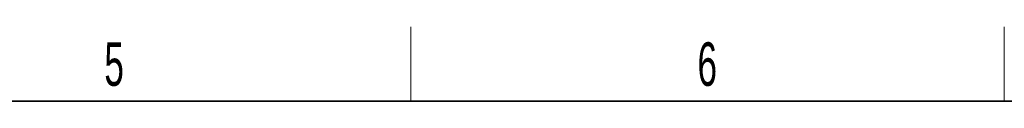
# Model space of a CAD drawing. Header units: millimetres. Extents: x 5 to 418, y 2 to 292.
# Tile 26 of 30: x 233.25 to 312.51, y 282.5 to 288.5. Entities that reach past the tile are written whole.
import ezdxf

# ---------------------------------------------------------------- set-up
doc = ezdxf.new("R2010")
doc.units = ezdxf.units.MM
doc.layers.add('SLD-0', color=7, linetype='Continuous')
doc.styles.add('SLDTEXTSTYLE0', font='TXT', dxfattribs={"width": 0.605})

msp = doc.modelspace()

# ---------------------------------------------------------------- linework, layer by layer
at = {"layer": 'SLD-0', "lineweight": 18}
for p, q in [((264.75, 282.5), (264.75, 288.5)), ((312.5, 282.5), (312.5, 288.5))]:
    msp.add_line(p, q, dxfattribs=at)
at = {"layer": 'SLD-0', "lineweight": 35}
msp.add_line((408, 282.5), (26, 282.5), dxfattribs=at)

# ---------------------------------------------------------------- texts
at = {"layer": 'SLD-0', "char_height": 3.5, "attachment_point": 2, "style": 'SLDTEXTSTYLE0'}
for s, insert in [('5', (240.8527, 287.243)), ('6', (288.6027, 287.243))]:
    msp.add_mtext(s, dxfattribs=dict(at, insert=insert))

doc.saveas('drawing.dxf')
